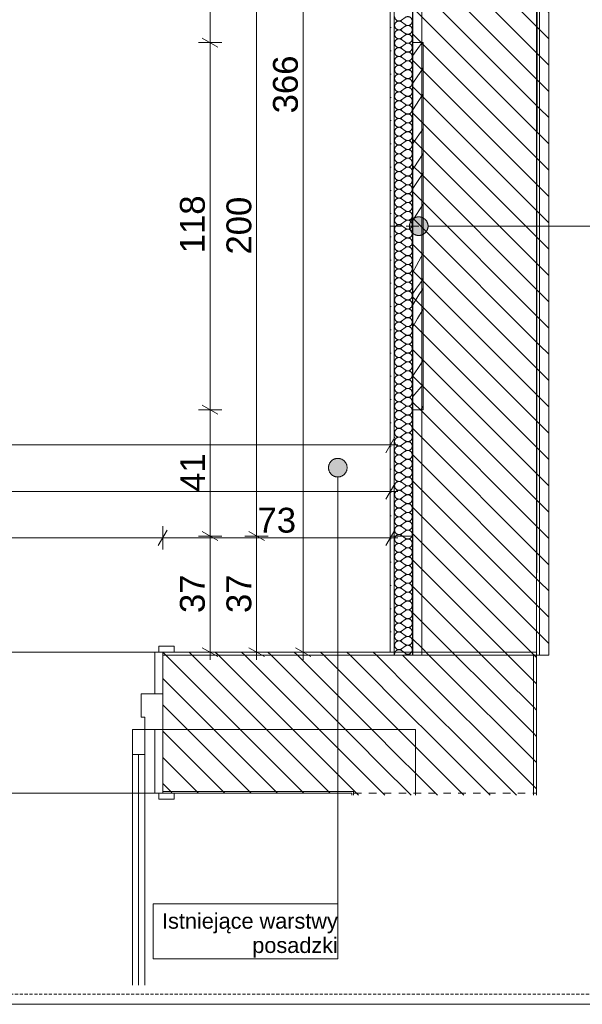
# Model space of a CAD drawing. Extents: x 180 to 4140, y 54 to 2910.
# Tile 2 of 8: x 1662 to 2569, y 60 to 1649. Entities that reach past the tile are written whole.
import ezdxf
from ezdxf.xclip import XClip

# ---------------------------------------------------------------- set-up
doc = ezdxf.new("R2010")
doc.units = 0
doc.header["$MEASUREMENT"] = 0
doc.header["$XCLIPFRAME"] = 0
for name, pattern in [('Kropki i Kreski', [72, 36, -18, 0, -18]), ('Przerywana', [48, 24, -24]), ('Przerywana długa', [78, 50, -28])]:
    doc.linetypes.add(name, pattern=pattern)
for name, color, linetype in [('220-A Ściany', 7, 'Continuous'), ('330-W Wyposażenie', 7, 'Continuous'), ('370-W Ściany projektowane', 7, 'Continuous'), ('399-W Wymiary i opisy', 7, 'Continuous'), ('420-K Ściany', 7, 'Continuous'), ('460-K Stropy', 7, 'Continuous'), ('810-G Ogólne', 7, 'Continuous'), ('820-G Rysunki Obrazki', 7, 'Continuous'), ('840-G Znaczniki ogólne', 7, 'Continuous')]:
    doc.layers.add(name, color=color, linetype=linetype)
doc.styles.add('STYL_AUTOMATYCZNY_2', font='arial.ttf')
doc.styles.add('STYL_AUTOMATYCZNY_3', font='arial.ttf')
pattern_1 = [(135, (-1490.323, 2610.733), (21.2132, 21.2132), [])]

# ---------------------------------------------------------------- blocks, each defined once
blk = doc.blocks.new('*X3')
at = {"layer": '370-W Ściany projektowane', "color": 94, "linetype": 'Continuous', "lineweight": 0, "ltscale": 0.5}
for p, q in [((2266.2, 625.8), (2266.1, 625)), ((2266.1, 625), (2266.2, 624.2)), ((2266.3, 626.7), (2266.2, 625.8)), ((2266.2, 624.2), (2266.3, 623.4)), ((2266.5, 627.5), (2266.3, 626.7)), ((2266.3, 623.4), (2266.3, 623.2)), ((2266.9, 628.2), (2266.5, 627.5)), ((2283.3, 626.4), (2280.9, 628.2)), ((2283.3, 623.6), (2282.8, 623.2)), ((2283.3, 626.4), (2283.9, 626)), ((2283.9, 624), (2283.3, 623.6)), ((2283.9, 626), (2284.7, 625.6)), ((2284.7, 624.4), (2283.9, 624)), ((2284.7, 625.6), (2285.5, 625.3)), ((2285.5, 624.7), (2284.7, 624.4)), ((2285.5, 625.3), (2286.3, 625.1)), ((2286.3, 624.9), (2285.5, 624.7)), ((2286.3, 625.1), (2287.1, 625)), ((2287.1, 625), (2286.3, 624.9)), ((2287.1, 625), (2287.9, 625)), ((2287.9, 625), (2287.1, 625)), ((2287.9, 625), (2288.8, 625.1)), ((2288.8, 624.9), (2287.9, 625)), ((2288.8, 625.1), (2289.6, 625.3)), ((2289.6, 624.7), (2288.8, 624.9)), ((2289.6, 625.3), (2290.4, 625.6)), ((2290.4, 624.4), (2289.6, 624.7)), ((2290.4, 625.6), (2291.1, 626)), ((2291.1, 624.1), (2290.4, 624.4)), ((2291.1, 626), (2291.8, 626.4)), ((2291.8, 623.6), (2291.1, 624.1)), ((2291.8, 626.4), (2292.4, 627)), ((2292.2, 623.2), (2291.8, 623.6)), ((2292.4, 627), (2293, 627.6)), ((2293, 627.6), (2293.5, 628.2))]:
    blk.add_line(p, q, dxfattribs=at)
blk = doc.blocks.new('*X4')
at = {"layer": '370-W Ściany projektowane', "color": 94, "linetype": 'Continuous', "lineweight": 0, "ltscale": 0.5}
for p, q in [((2283.3, 1652.2), (2277.5, 1647.9)), ((2283.3, 1640.7), (2277.5, 1645)), ((2283.3, 1637.9), (2277.5, 1633.6)), ((2283.3, 1626.4), (2277.5, 1630.7)), ((2283.3, 1623.6), (2277.5, 1619.3)), ((2283.3, 1612.2), (2277.5, 1616.4)), ((2283.3, 1609.3), (2277.5, 1605)), ((2283.3, 1597.9), (2277.5, 1602.2)), ((2283.3, 1595), (2277.5, 1590.7)), ((2283.3, 1583.6), (2277.5, 1587.9)), ((2283.3, 1580.7), (2277.5, 1576.4)), ((2283.3, 1569.3), (2277.5, 1573.6)), ((2283.3, 1566.4), (2277.5, 1562.2)), ((2283.3, 1555), (2277.5, 1559.3)), ((2283.3, 1552.2), (2277.5, 1547.9)), ((2283.3, 1540.7), (2277.5, 1545)), ((2283.3, 1537.9), (2277.5, 1533.6)), ((2283.3, 1526.4), (2277.5, 1530.7)), ((2283.3, 1523.6), (2277.5, 1519.3)), ((2283.3, 1512.2), (2277.5, 1516.4)), ((2283.3, 1509.3), (2277.5, 1505)), ((2283.3, 1497.9), (2277.5, 1502.2)), ((2283.3, 1495), (2277.5, 1490.7)), ((2283.3, 1483.6), (2277.5, 1487.9)), ((2283.3, 1480.7), (2277.5, 1476.4)), ((2283.3, 1469.3), (2277.5, 1473.6)), ((2283.3, 1466.4), (2277.5, 1462.2)), ((2283.3, 1455), (2277.5, 1459.3)), ((2283.3, 1452.2), (2277.5, 1447.9)), ((2283.3, 1440.7), (2277.5, 1445)), ((2283.3, 1437.9), (2277.5, 1433.6)), ((2283.3, 1426.4), (2277.5, 1430.7)), ((2283.3, 1423.6), (2277.5, 1419.3)), ((2283.3, 1412.2), (2277.5, 1416.4)), ((2283.3, 1409.3), (2277.5, 1405)), ((2283.3, 1397.9), (2277.5, 1402.2)), ((2283.3, 1395), (2277.5, 1390.7)), ((2283.3, 1383.6), (2277.5, 1387.9)), ((2283.3, 1380.7), (2277.5, 1376.4)), ((2283.3, 1369.3), (2277.5, 1373.6)), ((2283.3, 1366.4), (2277.5, 1362.2)), ((2283.3, 1355), (2277.5, 1359.3)), ((2283.3, 1352.2), (2277.5, 1347.9)), ((2283.3, 1340.7), (2277.5, 1345)), ((2283.3, 1337.9), (2277.5, 1333.6)), ((2283.3, 1326.4), (2277.5, 1330.7)), ((2283.3, 1323.6), (2277.5, 1319.3)), ((2283.3, 1312.2), (2277.5, 1316.4)), ((2283.3, 1309.3), (2277.5, 1305)), ((2283.3, 1297.9), (2277.5, 1302.2)), ((2283.3, 1295), (2277.5, 1290.7)), ((2283.3, 1283.6), (2277.5, 1287.9)), ((2283.3, 1280.7), (2277.5, 1276.4)), ((2283.3, 1269.3), (2277.5, 1273.6)), ((2283.3, 1266.4), (2277.5, 1262.2)), ((2283.3, 1255), (2277.5, 1259.3)), ((2283.3, 1252.2), (2277.5, 1247.9)), ((2283.3, 1240.7), (2277.5, 1245)), ((2283.3, 1237.9), (2277.5, 1233.6)), ((2283.3, 1226.4), (2277.5, 1230.7)), ((2283.3, 1223.6), (2277.5, 1219.3)), ((2283.3, 1212.2), (2277.5, 1216.4)), ((2283.3, 1209.3), (2277.5, 1205)), ((2283.3, 1197.9), (2277.5, 1202.2)), ((2283.3, 1195), (2277.5, 1190.7)), ((2283.3, 1183.6), (2277.5, 1187.9)), ((2283.3, 1180.7), (2277.5, 1176.4)), ((2283.3, 1169.3), (2277.5, 1173.6)), ((2283.3, 1166.4), (2277.5, 1162.2)), ((2283.3, 1155), (2277.5, 1159.3)), ((2283.3, 1152.2), (2277.5, 1147.9)), ((2283.3, 1140.7), (2277.5, 1145)), ((2283.3, 1137.9), (2277.5, 1133.6)), ((2283.3, 1126.4), (2277.5, 1130.7)), ((2283.3, 1123.6), (2277.5, 1119.3)), ((2283.3, 1112.2), (2277.5, 1116.4)), ((2283.3, 1109.3), (2277.5, 1105)), ((2283.3, 1097.9), (2277.5, 1102.2)), ((2283.3, 1095), (2277.5, 1090.7)), ((2283.3, 1083.6), (2277.5, 1087.9)), ((2283.3, 1080.7), (2277.5, 1076.4)), ((2283.3, 1069.3), (2277.5, 1073.6)), ((2283.3, 1066.4), (2277.5, 1062.2)), ((2283.3, 1055), (2277.5, 1059.3)), ((2283.3, 1052.2), (2277.5, 1047.9)), ((2283.3, 1040.7), (2277.5, 1045)), ((2283.3, 1037.9), (2277.5, 1033.6)), ((2283.3, 1026.4), (2277.5, 1030.7)), ((2283.3, 1023.6), (2277.5, 1019.3)), ((2283.3, 1012.2), (2277.5, 1016.4)), ((2283.3, 1009.3), (2277.5, 1005)), ((2283.3, 997.9), (2277.5, 1002.2)), ((2283.3, 995), (2277.5, 990.7)), ((2283.3, 983.6), (2277.5, 987.9)), ((2283.3, 980.7), (2277.5, 976.4)), ((2283.3, 969.3), (2277.5, 973.6)), ((2283.3, 966.4), (2277.5, 962.2)), ((2283.3, 955), (2277.5, 959.3)), ((2283.3, 952.2), (2277.5, 947.9)), ((2283.3, 940.7), (2277.5, 945)), ((2283.3, 937.9), (2277.5, 933.6)), ((2283.3, 926.4), (2277.5, 930.7)), ((2283.3, 923.6), (2277.5, 919.3)), ((2283.3, 912.2), (2277.5, 916.4)), ((2283.3, 909.3), (2277.5, 905)), ((2283.3, 897.9), (2277.5, 902.2)), ((2283.3, 895), (2277.5, 890.7)), ((2283.3, 883.6), (2277.5, 887.9)), ((2283.3, 880.7), (2277.5, 876.4)), ((2283.3, 869.3), (2277.5, 873.6)), ((2283.3, 866.4), (2277.5, 862.2)), ((2283.3, 855), (2277.5, 859.3)), ((2283.3, 852.2), (2277.5, 847.9)), ((2283.3, 840.7), (2277.5, 845)), ((2283.3, 837.9), (2277.5, 833.6)), ((2283.3, 826.4), (2277.5, 830.7)), ((2283.3, 823.6), (2277.5, 819.3)), ((2283.3, 812.2), (2277.5, 816.4)), ((2283.3, 809.3), (2277.5, 805)), ((2283.3, 797.9), (2277.5, 802.2)), ((2283.3, 795), (2277.5, 790.7)), ((2283.3, 783.6), (2277.5, 787.9)), ((2283.3, 780.7), (2277.5, 776.4)), ((2283.3, 769.3), (2277.5, 773.6)), ((2283.3, 766.4), (2277.5, 762.2)), ((2283.3, 755), (2277.5, 759.3)), ((2283.3, 752.2), (2277.5, 747.9)), ((2283.3, 740.7), (2277.5, 745)), ((2283.3, 737.9), (2277.5, 733.6)), ((2283.3, 726.4), (2277.5, 730.7)), ((2283.3, 723.6), (2277.5, 719.3)), ((2283.3, 712.2), (2277.5, 716.4)), ((2283.3, 709.3), (2277.5, 705)), ((2283.3, 697.9), (2277.5, 702.2)), ((2283.3, 695), (2277.5, 690.7)), ((2283.3, 683.6), (2277.5, 687.9)), ((2283.3, 680.7), (2277.5, 676.4)), ((2283.3, 669.3), (2277.5, 673.6)), ((2283.3, 666.4), (2277.5, 662.2)), ((2283.3, 655), (2277.5, 659.3)), ((2283.3, 652.2), (2277.5, 647.9)), ((2283.3, 640.7), (2277.5, 645)), ((2283.3, 637.9), (2277.5, 633.6)), ((2280.9, 628.2), (2277.5, 630.7))]:
    blk.add_line(p, q, dxfattribs=at)
for centre, start, end in [((2273.3, 1653.6), 180, 306.8699), ((2287.5, 1646.4), 233.1301, 126.8699), ((2273.3, 1639.3), 53.1301, 180), ((2273.3, 1639.3), 180, 306.8699), ((2287.5, 1632.2), 233.1301, 126.8699), ((2273.3, 1625), 53.1301, 180), ((2273.3, 1625), 180, 306.8699), ((2287.5, 1617.9), 233.1301, 126.8699), ((2273.3, 1610.7), 53.1301, 180), ((2273.3, 1610.7), 180, 306.8699), ((2287.5, 1603.6), 233.1301, 126.8699), ((2273.3, 1596.4), 53.1301, 180), ((2273.3, 1596.4), 180, 306.8699), ((2273.3, 1582.2), 53.1301, 180), ((2287.5, 1589.3), 233.1301, 126.8699), ((2273.3, 1582.2), 180, 306.8699), ((2273.3, 1567.9), 53.1301, 180), ((2287.5, 1575), 233.1301, 126.8699), ((2273.3, 1567.9), 180, 306.8699), ((2273.3, 1553.6), 53.1301, 180), ((2287.5, 1560.7), 233.1301, 126.8699), ((2273.3, 1553.6), 180, 306.8699), ((2273.3, 1539.3), 53.1301, 180), ((2287.5, 1546.4), 233.1301, 126.8699), ((2273.3, 1539.3), 180, 306.8699), ((2273.3, 1525), 53.1301, 180), ((2287.5, 1532.2), 233.1301, 126.8699), ((2273.3, 1525), 180, 306.8699), ((2273.3, 1510.7), 53.1301, 180), ((2273.3, 1510.7), 180, 306.8699), ((2287.5, 1517.9), 233.1301, 126.8699), ((2287.5, 1503.6), 233.1301, 126.8699), ((2273.3, 1496.4), 53.1301, 180), ((2273.3, 1496.4), 180, 306.8699), ((2287.5, 1489.3), 233.1301, 126.8699), ((2273.3, 1482.2), 53.1301, 180), ((2273.3, 1482.2), 180, 306.8699), ((2287.5, 1475), 233.1301, 126.8699), ((2273.3, 1467.9), 53.1301, 180), ((2273.3, 1467.9), 180, 306.8699), ((2287.5, 1460.7), 233.1301, 126.8699), ((2273.3, 1453.6), 53.1301, 180), ((2273.3, 1453.6), 180, 306.8699), ((2273.3, 1439.3), 53.1301, 180), ((2287.5, 1446.4), 233.1301, 126.8699), ((2273.3, 1439.3), 180, 306.8699), ((2273.3, 1425), 53.1301, 180), ((2287.5, 1432.2), 233.1301, 126.8699), ((2273.3, 1425), 180, 306.8699), ((2273.3, 1410.7), 53.1301, 180), ((2287.5, 1417.9), 233.1301, 126.8699), ((2273.3, 1410.7), 180, 306.8699), ((2273.3, 1396.4), 53.1301, 180), ((2287.5, 1403.6), 233.1301, 126.8699), ((2273.3, 1396.4), 180, 306.8699), ((2273.3, 1382.2), 53.1301, 180), ((2273.3, 1382.2), 180, 306.8699), ((2287.5, 1389.3), 233.1301, 126.8699), ((2287.5, 1375), 233.1301, 126.8699), ((2273.3, 1367.9), 53.1301, 180), ((2273.3, 1367.9), 180, 306.8699), ((2287.5, 1360.7), 233.1301, 126.8699), ((2273.3, 1353.6), 53.1301, 180), ((2273.3, 1353.6), 180, 306.8699), ((2287.5, 1346.4), 233.1301, 126.8699), ((2273.3, 1339.3), 53.1301, 180), ((2273.3, 1339.3), 180, 306.8699), ((2287.5, 1332.2), 233.1301, 126.8699), ((2273.3, 1325), 53.1301, 180), ((2273.3, 1325), 180, 306.8699), ((2287.5, 1317.9), 233.1301, 126.8699), ((2273.3, 1310.7), 53.1301, 180), ((2273.3, 1310.7), 180, 306.8699), ((2273.3, 1296.4), 53.1301, 180), ((2287.5, 1303.6), 233.1301, 126.8699), ((2273.3, 1296.4), 180, 306.8699), ((2273.3, 1282.2), 53.1301, 180), ((2287.5, 1289.3), 233.1301, 126.8699), ((2273.3, 1282.2), 180, 306.8699), ((2273.3, 1267.9), 53.1301, 180), ((2287.5, 1275), 233.1301, 126.8699), ((2273.3, 1267.9), 180, 306.8699), ((2273.3, 1253.6), 53.1301, 180), ((2287.5, 1260.7), 233.1301, 126.8699), ((2273.3, 1253.6), 180, 306.8699), ((2273.3, 1239.3), 53.1301, 180), ((2273.3, 1239.3), 180, 306.8699), ((2287.5, 1246.4), 233.1301, 126.8699), ((2287.5, 1232.2), 233.1301, 126.8699), ((2273.3, 1225), 53.1301, 180), ((2273.3, 1225), 180, 306.8699), ((2287.5, 1217.9), 233.1301, 126.8699), ((2273.3, 1210.7), 53.1301, 180), ((2273.3, 1210.7), 180, 306.8699), ((2287.5, 1203.6), 233.1301, 126.8699), ((2273.3, 1196.4), 53.1301, 180), ((2273.3, 1196.4), 180, 306.8699), ((2287.5, 1189.3), 233.1301, 126.8699), ((2273.3, 1182.2), 53.1301, 180), ((2273.3, 1182.2), 180, 306.8699), ((2287.5, 1175), 233.1301, 126.8699), ((2273.3, 1167.9), 53.1301, 180), ((2273.3, 1167.9), 180, 306.8699), ((2273.3, 1153.6), 53.1301, 180), ((2287.5, 1160.7), 233.1301, 126.8699), ((2273.3, 1153.6), 180, 306.8699), ((2273.3, 1139.3), 53.1301, 180), ((2287.5, 1146.4), 233.1301, 126.8699), ((2273.3, 1139.3), 180, 306.8699), ((2273.3, 1125), 53.1301, 180), ((2287.5, 1132.2), 233.1301, 126.8699), ((2273.3, 1125), 180, 306.8699), ((2273.3, 1110.7), 53.1301, 180), ((2287.5, 1117.9), 233.1301, 126.8699), ((2273.3, 1110.7), 180, 306.8699), ((2273.3, 1096.4), 53.1301, 180), ((2273.3, 1096.4), 180, 306.8699), ((2287.5, 1103.6), 233.1301, 126.8699), ((2287.5, 1089.3), 233.1301, 126.8699), ((2273.3, 1082.2), 53.1301, 180), ((2273.3, 1082.2), 180, 306.8699), ((2287.5, 1075), 233.1301, 126.8699), ((2273.3, 1067.9), 53.1301, 180), ((2273.3, 1067.9), 180, 306.8699), ((2287.5, 1060.7), 233.1301, 126.8699), ((2273.3, 1053.6), 53.1301, 180), ((2273.3, 1053.6), 180, 306.8699), ((2287.5, 1046.4), 233.1301, 126.8699), ((2273.3, 1039.3), 53.1301, 180), ((2273.3, 1039.3), 180, 306.8699), ((2287.5, 1032.2), 233.1301, 126.8699), ((2273.3, 1025), 53.1301, 180), ((2273.3, 1025), 180, 306.8699), ((2273.3, 1010.7), 53.1301, 180), ((2287.5, 1017.9), 233.1301, 126.8699), ((2273.3, 1010.7), 180, 306.8699), ((2273.3, 996.4), 53.1301, 180), ((2287.5, 1003.6), 233.1301, 126.8699), ((2273.3, 996.4), 180, 306.8699), ((2273.3, 982.2), 53.1301, 180), ((2287.5, 989.3), 233.1301, 126.8699), ((2273.3, 982.2), 180, 306.8699), ((2273.3, 967.9), 53.1301, 180), ((2287.5, 975), 233.1301, 126.8699), ((2273.3, 967.9), 180, 306.8699), ((2273.3, 953.6), 53.1301, 180), ((2273.3, 953.6), 180, 306.8699), ((2287.5, 960.7), 233.1301, 126.8699), ((2287.5, 946.4), 233.1301, 126.8699), ((2273.3, 939.3), 53.1301, 180), ((2273.3, 939.3), 180, 306.8699), ((2287.5, 932.2), 233.1301, 126.8699), ((2273.3, 925), 53.1301, 180), ((2273.3, 925), 180, 306.8699), ((2287.5, 917.9), 233.1301, 126.8699), ((2273.3, 910.7), 53.1301, 180), ((2273.3, 910.7), 180, 306.8699), ((2287.5, 903.6), 233.1301, 126.8699), ((2273.3, 896.4), 53.1301, 180), ((2273.3, 896.4), 180, 306.8699), ((2287.5, 889.3), 233.1301, 126.8699), ((2273.3, 882.2), 53.1301, 180), ((2273.3, 882.2), 180, 306.8699), ((2273.3, 867.9), 53.1301, 180), ((2287.5, 875), 233.1301, 126.8699), ((2273.3, 867.9), 180, 306.8699), ((2273.3, 853.6), 53.1301, 180), ((2287.5, 860.7), 233.1301, 126.8699), ((2273.3, 853.6), 180, 306.8699), ((2273.3, 839.3), 53.1301, 180), ((2287.5, 846.4), 233.1301, 126.8699), ((2273.3, 839.3), 180, 306.8699), ((2273.3, 825), 53.1301, 180), ((2287.5, 832.2), 233.1301, 126.8699), ((2273.3, 825), 180, 306.8699), ((2273.3, 810.7), 53.1301, 180), ((2273.3, 810.7), 180, 306.8699), ((2287.5, 817.9), 233.1301, 126.8699), ((2287.5, 803.6), 233.1301, 126.8699), ((2273.3, 796.4), 53.1301, 180), ((2273.3, 796.4), 180, 306.8699), ((2287.5, 789.3), 233.1301, 126.8699), ((2273.3, 782.2), 53.1301, 180), ((2273.3, 782.2), 180, 306.8699), ((2287.5, 775), 233.1301, 126.8699), ((2273.3, 767.9), 53.1301, 180), ((2273.3, 767.9), 180, 306.8699), ((2287.5, 760.7), 233.1301, 126.8699), ((2273.3, 753.6), 53.1301, 180), ((2273.3, 753.6), 180, 306.8699), ((2287.5, 746.4), 233.1301, 126.8699), ((2273.3, 739.3), 53.1301, 180), ((2273.3, 739.3), 180, 306.8699), ((2273.3, 725), 53.1301, 180), ((2287.5, 732.2), 233.1301, 126.8699), ((2273.3, 725), 180, 306.8699), ((2273.3, 710.7), 53.1301, 180), ((2287.5, 717.9), 233.1301, 126.8699), ((2273.3, 710.7), 180, 306.8699), ((2273.3, 696.4), 53.1301, 180), ((2287.5, 703.6), 233.1301, 126.8699), ((2273.3, 696.4), 180, 306.8699), ((2273.3, 682.2), 53.1301, 180), ((2287.5, 689.3), 233.1301, 126.8699), ((2273.3, 682.2), 180, 306.8699), ((2273.3, 667.9), 53.1301, 180), ((2273.3, 667.9), 180, 306.8699), ((2287.5, 675), 233.1301, 126.8699), ((2287.5, 660.7), 233.1301, 126.8699), ((2273.3, 653.6), 53.1301, 180), ((2273.3, 653.6), 180, 306.8699), ((2287.5, 646.4), 233.1301, 126.8699), ((2273.3, 639.3), 53.1301, 180), ((2273.3, 639.3), 180, 306.8699), ((2287.5, 632.2), 326.633, 126.8699), ((2273.3, 625), 53.1301, 153.2563)]:
    blk.add_arc(centre, 7.14, start, end, dxfattribs=at)
blk = doc.blocks.new('*X5')
at = {"layer": '330-W Wyposażenie', "color": 150, "linetype": 'Continuous', "lineweight": 5, "ltscale": 0.5}
for p, q in [((2303.7, 1602.3), (2310.6, 1611.7)), ((2295.4, 1590.6), (2303.7, 1602.3)), ((2295.4, 1546.3), (2308.2, 1565.2)), ((2308.2, 1565.2), (2312.2, 1571)), ((2295.4, 1503.1), (2311.4, 1527.4)), ((2311.4, 1527.4), (2312.2, 1528.6)), ((2302.6, 1459), (2312.2, 1472.6)), ((2295.4, 1448.9), (2302.6, 1459)), ((2297.1, 1409.6), (2312.2, 1432.9)), ((2295.4, 1406.9), (2297.1, 1409.6)), ((2309.5, 1397.2), (2312.5, 1401.9)), ((2295.4, 1376.5), (2309.5, 1397.2)), ((2307.6, 1343.7), (2312.2, 1350.8)), ((2300.4, 1332.5), (2307.6, 1343.7)), ((2295.4, 1324.5), (2300.4, 1332.5)), ((2312.5, 1272.9), (2301.7, 1252)), ((2301.7, 1252), (2295.4, 1241)), ((2304.8, 1219.7), (2307.9, 1224.1)), ((2307.9, 1224.1), (2310.8, 1228.6)), ((2310.8, 1228.6), (2312.2, 1231)), ((2295.4, 1206.7), (2301.7, 1215.3)), ((2301.7, 1215.3), (2304.8, 1219.7)), ((2305.4, 1204.5), (2312.2, 1214.9)), ((2295.4, 1188.8), (2305.4, 1204.5)), ((2303.3, 1166.6), (2312.2, 1181.4)), ((2295.4, 1153), (2303.3, 1166.6)), ((2308.1, 1092.2), (2312.2, 1099.2)), ((2295.7, 1073.8), (2308.1, 1092.2)), ((2295.4, 1040.7), (2312.2, 1059.8)), ((2308.2, 1019.3), (2312.2, 1024.8))]:
    blk.add_line(p, q, dxfattribs=at)
blk = doc.blocks.new('Rysunek_1_1', base_point=(-1490.3, 2610.7))
at = {"layer": '220-A Ściany', "linetype": 'Continuous', "lineweight": 13}
h = blk.add_hatch(dxfattribs=at)
h.set_pattern_fill('Ściany_istniejące_0001', color=8, style=0, pattern_type=2)
h.set_pattern_definition(pattern_1)
h.paths.add_polyline_path([(2294.9, 2458.2), (2294.9, 623.2), (2309.9, 623.2), (2309.9, 2458.2)])
h = blk.add_hatch(dxfattribs=at)
h.set_pattern_fill('Ściany_istniejące_0001', color=8, style=0, pattern_type=2)
h.set_pattern_definition(pattern_1)
h.paths.add_polyline_path([(2309.9, 1975.7), (2309.9, 623.2), (2499.9, 623.2), (2499.9, 1975.7)])
h = blk.add_hatch(dxfattribs=at)
h.set_pattern_fill('Ściany_istniejące_0001', color=8, style=0, pattern_type=2)
h.set_pattern_definition(pattern_1)
h.paths.add_polyline_path([(2499.9, 1968.2), (2499.9, 623.2), (2514.9, 623.2), (2514.9, 1968.2)])
h = blk.add_hatch(dxfattribs=at)
h.set_pattern_fill('Ściany_istniejące_0001', color=8, style=0, pattern_type=2)
h.set_pattern_definition(pattern_1)
h.paths.add_polyline_path([(2299.9, 503.2), (2331.5, 503.2), (2488.4, 623.2), (2299.9, 623.2)])
h = blk.add_hatch(dxfattribs=at)
h.set_pattern_fill('Ściany_istniejące_0001', color=8, style=0, pattern_type=2)
h.set_pattern_definition(pattern_1)
h.paths.add_polyline_path([(2489.9, 503.2), (2489.9, 623.2), (2488.4, 623.2), (2331.5, 503.2)])
h = blk.add_hatch(dxfattribs=at)
h.set_pattern_fill('Ściany_istniejące_0001', color=8, style=0, pattern_type=2)
h.set_pattern_definition(pattern_1)
h.paths.add_polyline_path([(2489.9, 628.2), (2489.9, 624.4), (2494.9, 628.2)])
h = blk.add_hatch(dxfattribs=at)
h.set_pattern_fill('Ściany_istniejące_0001', color=8, style=0, pattern_type=2)
h.set_pattern_definition(pattern_1)
h.paths.add_polyline_path([(2489.9, 623.2), (2494.9, 623.2), (2494.9, 628.2), (2489.9, 624.4)])
h = blk.add_hatch(dxfattribs=at)
h.set_pattern_fill('Ściany_istniejące_0001', color=8, style=0, pattern_type=2)
h.set_pattern_definition(pattern_1)
h.paths.add_polyline_path([(2489.9, 623.2), (2489.9, 397.5), (2494.9, 397.5), (2494.9, 623.2)])
h = blk.add_hatch(dxfattribs=at)
h.set_pattern_fill('Ściany_istniejące_0001', color=8, style=0, pattern_type=2)
h.set_pattern_definition(pattern_1)
h.paths.add_polyline_path([(2299.9, 503.2), (2199.9, 503.2), (2199.9, 403.2), (2200.7, 403.2), (2299.9, 479.1)])
h = blk.add_hatch(dxfattribs=at)
h.set_pattern_fill('Ściany_istniejące_0001', color=8, style=0, pattern_type=2)
h.set_pattern_definition(pattern_1)
h.paths.add_polyline_path([(2299.9, 479.1), (2331.5, 503.2), (2299.9, 503.2)])
h = blk.add_hatch(dxfattribs=at)
h.set_pattern_fill('Ściany_istniejące_0001', color=8, style=0, pattern_type=2)
h.set_pattern_definition(pattern_1)
h.paths.add_polyline_path([(2299.9, 479.1), (2299.9, 397.5), (2489.9, 397.5), (2489.9, 503.2), (2331.5, 503.2)])
h = blk.add_hatch(dxfattribs=at)
h.set_pattern_fill('Ściany_istniejące_0001', color=8, style=0, pattern_type=2)
h.set_pattern_definition(pattern_1)
h.paths.add_polyline_path([(2299.9, 403.2), (2299.9, 479.1), (2200.7, 403.2)])
h = blk.add_hatch(dxfattribs=at)
h.set_pattern_fill('Ściany_istniejące_0001', color=8, style=0, pattern_type=2)
h.set_pattern_definition(pattern_1)
h.paths.add_polyline_path([(2197.4, 403.2), (2197.4, 400.7), (2199.9, 402.6), (2199.9, 403.2)])
h = blk.add_hatch(dxfattribs=at)
h.set_pattern_fill('Ściany_istniejące_0001', color=8, style=0, pattern_type=2)
h.set_pattern_definition(pattern_1)
h.paths.add_polyline_path([(2199.9, 402.6), (2197.4, 400.7), (2199.9, 400.7)])
h = blk.add_hatch(dxfattribs=at)
h.set_pattern_fill('Ściany_istniejące_0001', color=8, style=0, pattern_type=2)
h.set_pattern_definition(pattern_1)
h.paths.add_polyline_path([(2197.4, 400.7), (2197.4, 397.5), (2199.9, 397.5), (2199.9, 400.7)])
h = blk.add_hatch(dxfattribs=at)
h.set_pattern_fill('Ściany_istniejące_0001', color=8, style=0, pattern_type=2)
h.set_pattern_definition(pattern_1)
h.paths.add_polyline_path([(2199.9, 402.6), (2200.7, 403.2), (2199.9, 403.2)])
h = blk.add_hatch(dxfattribs=at)
h.set_pattern_fill('Ściany_istniejące_0001', color=8, style=0, pattern_type=2)
h.set_pattern_definition(pattern_1)
h.paths.add_polyline_path([(2199.9, 402.6), (2199.9, 397.5), (2299.9, 397.5), (2299.9, 403.2), (2200.7, 403.2)])
at = {"layer": '370-W Ściany projektowane', "linetype": 'Continuous', "lineweight": 0}
h = blk.add_hatch(dxfattribs=at)
h.set_pattern_fill('Gips_0001', color=94, style=0, pattern_type=2)
h.set_pattern_definition([(0, (-1490.323, 2610.733), (0, 37.5), [0, -37.5])])
h.paths.add_polyline_path([(2259.1, 2458.2), (2259.1, 628.2), (2265.4, 628.2), (2265.4, 2458.2)])
at = {"layer": '420-K Ściany', "linetype": 'Continuous', "lineweight": 13}
h = blk.add_hatch(dxfattribs=at)
h.set_pattern_fill('Ściany_istniejące_0001', color=8, style=0, pattern_type=2)
h.set_pattern_definition(pattern_1)
h.paths.add_polyline_path([(1892.4, 628.2), (1892.4, 623.2), (2265.4, 623.2), (2265.4, 628.2)])
h = blk.add_hatch(dxfattribs=at)
h.set_pattern_fill('Ściany_istniejące_0001', color=8, style=0, pattern_type=2)
h.set_pattern_definition(pattern_1)
h.paths.add_polyline_path([(1892.4, 623.2), (1892.4, 503.2), (2299.9, 503.2), (2299.9, 623.2)])
h = blk.add_hatch(dxfattribs=at)
h.set_pattern_fill('Ściany_istniejące_0001', color=8, style=0, pattern_type=2)
h.set_pattern_definition(pattern_1)
h.paths.add_polyline_path([(2489.9, 628.2), (2295.4, 628.2), (2295.4, 623.2), (2488.4, 623.2), (2489.9, 624.4)])
h = blk.add_hatch(dxfattribs=at)
h.set_pattern_fill('Ściany_istniejące_0001', color=8, style=0, pattern_type=2)
h.set_pattern_definition(pattern_1)
h.paths.add_polyline_path([(2489.9, 623.2), (2489.9, 624.4), (2488.4, 623.2)])
h = blk.add_hatch(dxfattribs=at)
h.set_pattern_fill('Ściany_istniejące_0001', color=8, style=0, pattern_type=2)
h.set_pattern_definition(pattern_1)
h.paths.add_polyline_path([(1892.4, 403.2), (2199.9, 403.2), (2199.9, 503.2), (1892.4, 503.2)])
h = blk.add_hatch(dxfattribs=at)
h.set_pattern_fill('Ściany_istniejące_0001', color=8, style=0, pattern_type=2)
h.set_pattern_definition(pattern_1)
h.paths.add_polyline_path([(1892.4, 403.2), (1892.4, 400.7), (2197.4, 400.7), (2197.4, 403.2)])
at = {"layer": '820-G Rysunki Obrazki', "linetype": 'Continuous', "lineweight": 13}
for points in [[(2290.1, 1315.5), (2291.3, 1309.7), (2294.5, 1304.9), (2299.4, 1301.6), (2305.1, 1300.5), (2310.9, 1301.6), (2315.7, 1304.9), (2319, 1309.7), (2320.1, 1315.5), (2319, 1321.2), (2315.7, 1326.1), (2310.9, 1329.3), (2305.1, 1330.5), (2299.4, 1329.3), (2294.5, 1326.1), (2291.3, 1321.2)], [(2159.6, 925.8), (2160.7, 920.1), (2164, 915.2), (2168.9, 911.9), (2174.6, 910.8), (2180.3, 911.9), (2185.2, 915.2), (2188.5, 920.1), (2189.6, 925.8), (2188.5, 931.5), (2185.2, 936.4), (2180.3, 939.6), (2174.6, 940.8), (2168.9, 939.6), (2164, 936.4), (2160.7, 931.5)]]:
    blk.add_hatch(color=154, dxfattribs=at).paths.add_polyline_path(points)
at = {"layer": '220-A Ściany', "color": 7, "linetype": 'Continuous', "lineweight": 13, "ltscale": 0.5}
for p, q in [((2309.9, 1975.7), (2309.9, 623.2)), ((2499.9, 623.2), (2499.9, 1975.7)), ((2488.4, 623.2), (2489.9, 623.2)), ((2488.4, 623.2), (2489.9, 623.2)), ((2489.9, 503.2), (2489.9, 623.2)), ((2489.9, 397.5), (2489.9, 503.2)), ((2299.9, 479.1), (2299.9, 397.5)), ((2199.9, 402.6), (2199.9, 397.5))]:
    blk.add_line(p, q, dxfattribs=at)
at = {"layer": '220-A Ściany', "color": 7, "linetype": 'Continuous', "lineweight": 13, "ltscale": 0.5, "flags": 128}
for points in [[(2294.9, 2458.2), (2294.9, 623.2)], [(2514.9, 623.2), (2514.9, 1968.2)], [(2309.9, 623.2), (2294.9, 623.2)], [(2499.9, 623.2), (2309.9, 623.2)], [(2494.9, 397.5), (2494.9, 628.2)], [(2514.9, 623.2), (2499.9, 623.2)], [(2197.4, 400.7), (2197.4, 397.5)]]:
    blk.add_lwpolyline(points, dxfattribs=at)
at = {"layer": '330-W Wyposażenie', "color": 150, "linetype": 'Continuous', "lineweight": 13, "ltscale": 0.5}
for p, q in [((2259.1, 815.5), (2259.1, 1815.5)), ((2295.4, 1611.7), (2295.4, 1019.3)), ((2312.2, 1611.7), (2295.4, 1611.7)), ((2312.2, 1611.7), (2312.2, 1019.3)), ((2312.2, 1019.3), (2295.4, 1019.3)), ((2259.1, 815.5), (2295.4, 815.5))]:
    blk.add_line(p, q, dxfattribs=at)
at = {"layer": '330-W Wyposażenie', "color": 150, "linetype": 'Kropki i Kreski', "lineweight": 13, "ltscale": 0.5}
for p, q in [((2259.1, 1315.5), (2295.4, 1315.5)), ((2287.2, 1315.5), (2312.2, 1315.5))]:
    blk.add_line(p, q, dxfattribs=at)
at = {"layer": '370-W Ściany projektowane', "color": 94, "linetype": 'Continuous', "lineweight": 0, "ltscale": 0.5}
blk.add_line((2265.4, 2458.2), (2265.4, 628.2), dxfattribs=at)
at = {"layer": '370-W Ściany projektowane', "color": 94, "linetype": 'Continuous', "lineweight": 0, "ltscale": 0.5, "flags": 128}
for points in [[(2259.1, 2458.2), (2259.1, 628.2)], [(2295.4, 628.2), (2295.4, 2458.2)], [(2265.4, 628.2), (2259.1, 628.2)]]:
    blk.add_lwpolyline(points, dxfattribs=at)
at = {"layer": '399-W Wymiary i opisy', "color": 154, "linetype": 'Continuous', "lineweight": 13, "ltscale": 0.5}
for p, q in [((2118.7, 628.2), (2118.7, 2458.2)), ((1968.7, 1611.7), (1968.7, 1815.5)), ((2043.7, 815.5), (2043.7, 1815.5)), ((1987.5, 1611.7), (1950, 1611.7)), ((1956.2, 1618.9), (1981.2, 1604.5)), ((1968.7, 1019.3), (1968.7, 1611.7)), ((1987.5, 1019.3), (1950, 1019.3)), ((1956.2, 1026.5), (1981.2, 1012.1)), ((1968.7, 815.5), (1968.7, 1019.3)), ((2251.9, 950), (2266.4, 975)), ((2259.1, 943.8), (2259.1, 981.3)), ((732.4, 962.5), (2259.1, 962.5)), ((2259.1, 962.5), (2271.4, 962.5)), ((2259.1, 868.8), (2259.1, 906.3)), ((2251.9, 875), (2266.4, 900)), ((557.4, 887.5), (2259.1, 887.5)), ((2259.1, 887.5), (2271.4, 887.5)), ((1892.4, 793.8), (1892.4, 831.3)), ((2259.1, 793.8), (2259.1, 831.3)), ((1042.4, 812.5), (1892.4, 812.5)), ((1899.6, 825), (1885.1, 800)), ((1892.4, 812.5), (2259.1, 812.5)), ((1987.5, 815.5), (1950, 815.5)), ((1956.2, 822.7), (1981.2, 808.3)), ((1968.7, 628.2), (1968.7, 815.5)), ((2062.5, 815.5), (2025, 815.5)), ((2031.2, 822.7), (2056.2, 808.3)), ((2043.7, 628.2), (2043.7, 815.5)), ((2251.9, 800), (2266.4, 825)), ((2259.1, 812.5), (2271.4, 812.5)), ((1956.2, 635.4), (1981.2, 621)), ((2031.2, 635.4), (2056.2, 621)), ((2106.2, 635.4), (2131.2, 621)), ((1987.5, 628.2), (1950, 628.2)), ((1968.7, 616), (1968.7, 628.2)), ((2062.5, 628.2), (2025, 628.2)), ((2043.7, 616), (2043.7, 628.2)), ((2137.5, 628.2), (2100, 628.2)), ((2118.7, 616), (2118.7, 628.2))]:
    blk.add_line(p, q, dxfattribs=at)
at = {"layer": '420-K Ściany', "color": 7, "linetype": 'Continuous', "lineweight": 13, "ltscale": 0.5}
for p, q in [((1910.9, 637.7), (1885.9, 637.7)), ((1885.9, 637.7), (1885.9, 628.2)), ((1910.9, 628.2), (1910.9, 637.7)), ((1892.4, 628.2), (1879.9, 628.2)), ((1879.9, 628.2), (1879.9, 560.7)), ((1885.9, 628.2), (1910.9, 628.2)), ((1892.4, 628.2), (1910.9, 628.2)), ((1892.4, 623.2), (1892.4, 628.2)), ((1892.4, 560.7), (1892.4, 628.2)), ((1892.4, 623.2), (1892.4, 628.2)), ((1892.4, 623.2), (1892.4, 628.2)), ((1892.4, 628.2), (1910.9, 628.2)), ((1892.4, 628.2), (1910.9, 628.2)), ((2265.4, 623.2), (1892.4, 623.2)), ((1892.4, 560.7), (1892.4, 623.2)), ((1892.4, 560.7), (1892.4, 623.2)), ((1892.4, 560.7), (1892.4, 623.2)), ((2265.4, 623.2), (2295.4, 623.2)), ((2265.4, 623.2), (2295.4, 623.2)), ((2299.9, 623.2), (2295.4, 623.2)), ((2488.4, 623.2), (2299.9, 623.2)), ((2488.4, 623.2), (2299.9, 623.2)), ((1857.4, 523.2), (1857.4, 560.7)), ((1857.4, 560.7), (1892.4, 560.7)), ((1879.9, 560.7), (1892.4, 560.7)), ((1892.4, 503.2), (1892.4, 560.7)), ((1892.4, 560.7), (1892.4, 503.2)), ((1892.4, 503.2), (1892.4, 560.7)), ((1892.4, 503.2), (1892.4, 560.7)), ((1863.4, 523.2), (1857.4, 523.2)), ((1863.4, 503.2), (1863.4, 523.2)), ((1843.4, 503.2), (1843.4, 463.2)), ((1863.4, 503.2), (1843.4, 503.2)), ((1892.4, 503.2), (1863.4, 503.2)), ((1863.4, 463.2), (1863.4, 503.2)), ((1892.4, 503.2), (1879.9, 503.2)), ((1879.9, 503.2), (1879.9, 400.7)), ((1892.4, 503.2), (2199.9, 503.2)), ((1892.4, 403.2), (1892.4, 503.2)), ((1892.4, 403.2), (1892.4, 503.2)), ((1892.4, 400.7), (1892.4, 503.2)), ((1892.4, 403.2), (1892.4, 503.2)), ((1892.4, 403.2), (1892.4, 503.2)), ((1892.4, 403.2), (1892.4, 503.2)), ((2299.9, 503.2), (2199.9, 503.2)), ((2299.9, 503.2), (2199.9, 503.2)), ((2299.9, 503.2), (2299.9, 479.1)), ((1843.4, 463.2), (1863.4, 463.2)), ((1853.4, 90.8), (1853.4, 463.2)), ((1879.9, 400.7), (1892.4, 400.7)), ((1910.9, 400.7), (1885.9, 400.7)), ((1885.9, 400.7), (1885.9, 391.2)), ((1892.4, 403.2), (2197.4, 403.2)), ((1892.4, 400.7), (1892.4, 403.2)), ((1892.4, 400.7), (1892.4, 403.2)), ((1892.4, 400.7), (1892.4, 403.2)), ((1892.4, 400.7), (1892.4, 403.2)), ((1892.4, 400.7), (1892.4, 403.2)), ((1892.4, 400.7), (1910.9, 400.7)), ((1892.4, 400.7), (1910.9, 400.7)), ((1892.4, 400.7), (1910.9, 400.7)), ((1910.9, 391.2), (1910.9, 400.7)), ((2199.9, 403.2), (2197.4, 403.2)), ((2199.9, 403.2), (2197.4, 403.2)), ((2199.9, 403.2), (2199.9, 402.6)), ((1885.9, 391.2), (1910.9, 391.2))]:
    blk.add_line(p, q, dxfattribs=at)
at = {"layer": '420-K Ściany', "color": 94, "linetype": 'Continuous', "lineweight": 0, "ltscale": 0.5}
for p, q in [((2265.4, 628.2), (2265.4, 623.2)), ((2265.4, 628.2), (2265.4, 623.2)), ((2295.4, 623.2), (2295.4, 628.2)), ((2295.4, 623.2), (2295.4, 628.2))]:
    blk.add_line(p, q, dxfattribs=at)
at = {"layer": '420-K Ściany', "color": 7, "linetype": 'Continuous', "lineweight": 13, "ltscale": 0.5, "flags": 128}
for points in [[(2265.4, 628.2), (1892.4, 628.2)], [(2489.9, 628.2), (2295.4, 628.2)], [(2494.9, 628.2), (2489.9, 628.2)], [(1853.4, 90.8), (1853.4, 463.2), (1843.4, 463.2), (1843.4, 90.8)], [(1863.4, 90.8), (1863.4, 463.2), (1853.4, 463.2), (1853.4, 90.8)], [(1892.4, 400.7), (2197.4, 400.7)]]:
    blk.add_lwpolyline(points, dxfattribs=at)
at = {"layer": '460-K Stropy', "color": 7, "linetype": 'Continuous', "lineweight": 13, "ltscale": 0.5, "flags": 128}
for points in [[(414.8, 2533.2), (2495.1, 2533.2), (2495.1, 400.7), (2496.7, 2531.6), (2496.7, 2575.3)], [(2496.7, 2575.3), (2495.1, 397.5)], [(414.8, 628.2), (2494.9, 628.2), (2494.9, 2533.2), (414.8, 2533.2)], [(2197.4, 397.5), (2197.4, 400.7), (414.8, 400.7)]]:
    blk.add_lwpolyline(points, dxfattribs=at)
at = {"layer": '460-K Stropy', "color": 7, "linetype": 'Przerywana', "lineweight": 13, "ltscale": 0.5, "flags": 128}
blk.add_lwpolyline([(424.9, 400.7), (2495.1, 400.7), (2495.1, 2533.2), (424.9, 2533.2)], close=True, dxfattribs=at)
at = {"layer": '820-G Rysunki Obrazki', "color": 154, "linetype": 'Continuous', "lineweight": 13, "ltscale": 0.5}
for p, q in [((2320.1, 1315.5), (2624.1, 1315.5)), ((2174.6, 910.8), (2174.6, 133.5)), ((2174.6, 222.1), (1876.9, 222.1)), ((1876.9, 222.1), (1876.9, 133.5)), ((2174.6, 133.5), (2174.6, 222.1)), ((1876.9, 133.5), (2174.6, 133.5)), ((2174.6, 133.5), (1876.9, 133.5))]:
    blk.add_line(p, q, dxfattribs=at)
for centre in [(2305.1, 1315.5), (2174.6, 925.8)]:
    blk.add_circle(centre, 15, dxfattribs=at)
at = {"color": 7, "linetype": 'Continuous', "lineweight": 13, "ltscale": 0.5}
for name in ['*X4', '*X5', '*X3']:
    blk.add_blockref(name, (0, 0), dxfattribs=at)
at = {"layer": '399-W Wymiary i opisy', "color": 154, "linetype": 'Continuous', "lineweight": 13, "char_height": 40, "attachment_point": 7, "rotation": 90, "style": 'STYL_AUTOMATYCZNY_2'}
for s, insert, width in [('\\A1;{\\pql;\\fArial|b0|i0|c238|p0;\\W1.000000;366}', (2110.7, 1497.5), 91.527), ('\\A1;{\\pql;\\fArial|b0|i0|c238|p0;\\W1.000000;118}', (1960.7, 1271.8), 87.456), ('\\A1;{\\pql;\\fArial|b0|i0|c238|p0;\\W1.000000;200}', (2035.7, 1269.7), 91.527), ('\\A1;{\\pql;\\fArial|b0|i0|c238|p0;\\W1.000000;41}', (1960.7, 886.9), 61.018), ('\\A1;{\\pql;\\fArial|b0|i0|c238|p0;\\W1.000000;37}', (1960.7, 691.3), 61.018), ('\\A1;{\\pql;\\fArial|b0|i0|c238|p0;\\W1.000000;37}', (2035.7, 691.3), 61.018)]:
    blk.add_mtext(s, dxfattribs=dict(at, insert=insert, width=width))
at = {"layer": '399-W Wymiary i opisy', "color": 154, "linetype": 'Continuous', "lineweight": 13, "insert": (2045.2, 820.5), "char_height": 40, "width": 61.018, "attachment_point": 7, "style": 'STYL_AUTOMATYCZNY_2'}
blk.add_mtext('\\A1;{\\pql;\\fArial|b0|i0|c238|p0;\\W1.000000;73}', dxfattribs=at)
at = {"layer": '820-G Rysunki Obrazki', "color": 154, "linetype": 'Continuous', "lineweight": 13, "insert": (2174.6, 135.3), "char_height": 25, "attachment_point": 9, "line_spacing_factor": 0.940343, "style": 'STYL_AUTOMATYCZNY_3'}
blk.add_mtext('\\A1;{\\pqr;\\fArial|b0|i0|c238|p0;\\W1.000000;Istniejące warstwy \\P\\pqr;\\fArial|b0|i0|c238|p0;\\W1.000000;posadzki}', dxfattribs=at)

msp = doc.modelspace()

# ---------------------------------------------------------------- linework, layer by layer
at = {"layer": '810-G Ogólne', "color": 7, "linetype": 'Continuous', "lineweight": 13, "ltscale": 0.1}
msp.add_line((3140, 60), (180, 60), dxfattribs=at)
at = {"layer": '840-G Znaczniki ogólne', "color": 8, "linetype": 'Przerywana długa', "lineweight": 13, "ltscale": 0.1}
msp.add_lwpolyline([(414.8, 2885.8), (1019.8, 2885.8), (1672.6, 2885.8), (3141.2, 2885.8), (3141.2, 76.2), (414.8, 76.2)], close=True, dxfattribs=at)

# ---------------------------------------------------------------- block references
at = {"layer": '820-G Rysunki Obrazki', "color": 7, "linetype": 'Continuous', "lineweight": 13, "ltscale": 0.1}
ref = msp.add_blockref('Rysunek_1_1', (-1490.3, 2610.7), dxfattribs=at)
XClip(ref).set_block_clipping_path([(414.8215449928, 90.8222105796), (2188.7550376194, 90.8222105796), (2188.7550376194, 397.5011995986), (3141.1769669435, 397.5011995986), (3141.1769669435, 1565.2601447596), (2529.1498344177, 1565.2601447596), (2529.1498344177, 2259.0435033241), (3141.1769669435, 2259.0435033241), (3141.1769669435, 2575.2659218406), (1236.855419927, 2575.2659218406), (1236.855419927, 2885.838607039), (596.387310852, 2885.838607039), (596.387310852, 2579.2489066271), (414.8215449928, 2579.2489066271)])

doc.saveas('drawing.dxf')
